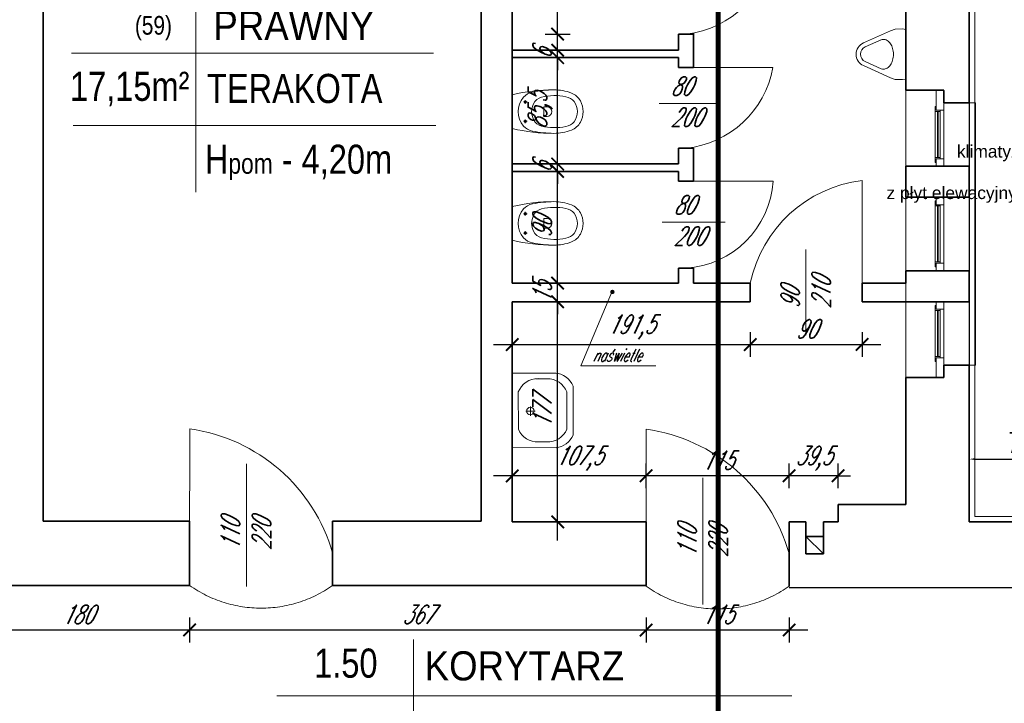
# Model space of a CAD drawing. Header units: millimetres. Extents: x 402 to 79005, y -7782 to 89952.
# Tile 155 of 256: x 25229 to 26021, y 29332 to 29881. Entities that reach past the tile are written whole.
import ezdxf
from ezdxf import colors
from ezdxf.entities.mleader import LeaderData, LeaderLine
from ezdxf.math import Vec2, Vec3

# ---------------------------------------------------------------- set-up
doc = ezdxf.new("R2010")
doc.units = ezdxf.units.MM
doc.header["$LTSCALE"] = 10
doc.linetypes.add('DASHED', pattern=[19.05, 12.7, -6.35])
doc.layers.get('0').update_dxf_attribs({"lineweight": 0})
doc.layers.get('Defpoints').update_dxf_attribs({"color": 253})
for name, color, linetype, lineweight in [('01 parter - ściany', 253, 'Continuous', 35), ('03-01_okna', 253, 'Continuous', 15), ('03_drzwi', 253, 'Continuous', 15), ('04-1_widok', 253, 'Continuous', 5), ('04-2_nad', 253, 'DASHED', 5), ('05-01_wymiary', 253, 'Continuous', 5), ('05-03_opis', 253, 'Continuous', 5), ('07_wyposażenie', 253, 'Continuous', 5), ('0_A_GRANICA OPRACOWANIA', 1, 'Continuous', 0), ('0_A_WYMIAROWANIE', 1, 'Continuous', 5), ('0_A_ŚCIANY ', 253, 'Continuous', 30), ('0_OPISY', 1, 'Continuous', 0)]:
    doc.layers.add(name, color=color, linetype=linetype, lineweight=lineweight)
doc.styles.add('ariel', font='ARIAL.TTF', dxfattribs={"width": 0.8})
doc.styles.add('ariel_wym', font='simplex.shx', dxfattribs={"width": 0.65, "oblique": 25})
doc.styles.add('SIMPLEXD', font='simplex.shx', dxfattribs={"width": 0.6})
doc.styles.get("Standard").update_dxf_attribs({"font": 'arial.ttf'})
doc.dimstyles.new('1-100', dxfattribs={"dimtxt": 16, "dimasz": 5, "dimexe": 0, "dimexo": 0, "dimgap": 5, "dimtad": 1, "dimdec": 1, "dimtxsty": 'SIMPLEXD', "dimcen": 5, "dimclrt": 256, "dimadec": 0, "dimazin": 0, "dimtfac": 1, "dimtdec": 0, "dimtix": 1, "dimtmove": 1, "dimatfit": 3, "dimldrblk": 'LP', "dimfxl": 0, "dimarcsym": 0})
doc.dimstyles.new('ariel 50 wnętrze', dxfattribs={"dimtxt": 15, "dimasz": 10, "dimexe": 10, "dimexo": 0, "dimgap": 5, "dimtad": 1, "dimdec": 1, "dimrnd": 0.5, "dimtxsty": 'ariel_wym', "dimblk": 'ARCHTICK', "dimcen": 2.5, "dimdle": 15, "dimazin": 0, "dimtfac": 1, "dimtdec": 1, "dimtix": 1, "dimtmove": 0, "dimatfit": 3, "dimldrblk": 'DOT', "dimfxl": 0, "dimarcsym": 0})

# ---------------------------------------------------------------- blocks, each defined once
blk = doc.blocks.new('_ArchTick')
at = {"color": 0, "linetype": 'ByBlock', "const_width": 0.15}
blk.add_lwpolyline([(-0.5, -0.5), (0.5, 0.5)], dxfattribs=at)
blk = doc.blocks.new('*D1567')
at = {"layer": '05-01_wymiary', "color": 0, "lineweight": -2}
for p, q in [((25185.6, 29400.64), (25185.6, 29380.64)), ((25365.83, 29400.64), (25365.83, 29380.64)), ((25170.6, 29390.64), (25380.83, 29390.64))]:
    blk.add_line(p, q, dxfattribs=at)
at = {"layer": 'Defpoints', "color": 0}
for p in [(25365.83, 29426.5), (25185.6, 29413.5), (25365.83, 29390.64)]:
    blk.add_point(p, dxfattribs=at)
at = {"layer": '05-01_wymiary', "color": 0, "lineweight": -2, "xscale": 10, "yscale": 10, "zscale": 10, "rotation": 180}
blk.add_blockref('_ArchTick', (25185.6, 29390.64), dxfattribs=at)
at = {"layer": '05-01_wymiary', "color": 0, "lineweight": -2, "xscale": 10, "yscale": 10, "zscale": 10}
blk.add_blockref('_ArchTick', (25365.83, 29390.64), dxfattribs=at)
at = {"layer": '05-01_wymiary', "color": 0, "insert": (25275.72, 29403.14), "char_height": 15, "attachment_point": 5, "style": 'ariel_wym'}
blk.add_mtext('180', dxfattribs=at)
blk = doc.blocks.new('_Dot')
at = {"color": 0, "linetype": 'ByBlock', "lineweight": -2}
blk.add_line((-0.5, 0), (-1, 0), dxfattribs=at)
at = {"color": 0, "linetype": 'ByBlock', "const_width": 0.5}
blk.add_lwpolyline([(-0.25, 0, 1), (0.25, 0, 1)], format="xyb", close=True, dxfattribs=at)
blk = doc.blocks.new('*D1568')
at = {"layer": '05-01_wymiary', "color": 0, "lineweight": -2}
for p, q in [((25365.83, 29400.64), (25365.83, 29380.64)), ((25732.82, 29400.64), (25732.82, 29380.64)), ((25350.83, 29390.64), (25747.82, 29390.64))]:
    blk.add_line(p, q, dxfattribs=at)
at = {"layer": 'Defpoints', "color": 0}
for p in [(25365.83, 29426.5), (25732.82, 29425.88), (25732.82, 29390.64)]:
    blk.add_point(p, dxfattribs=at)
at = {"layer": '05-01_wymiary', "color": 0, "lineweight": -2, "xscale": 10, "yscale": 10, "zscale": 10, "rotation": 180}
blk.add_blockref('_ArchTick', (25365.83, 29390.64), dxfattribs=at)
at = {"layer": '05-01_wymiary', "color": 0, "lineweight": -2, "xscale": 10, "yscale": 10, "zscale": 10}
blk.add_blockref('_ArchTick', (25732.82, 29390.64), dxfattribs=at)
at = {"layer": '05-01_wymiary', "color": 0, "insert": (25549.33, 29403.14), "char_height": 15, "attachment_point": 5, "style": 'ariel_wym'}
blk.add_mtext('367', dxfattribs=at)
blk = doc.blocks.new('*D1569')
at = {"layer": '05-01_wymiary', "color": 0, "lineweight": -2}
for p, q in [((25732.82, 29400.64), (25732.82, 29380.64)), ((25847.83, 29400.64), (25847.83, 29380.64)), ((25717.82, 29390.64), (25862.83, 29390.64))]:
    blk.add_line(p, q, dxfattribs=at)
at = {"layer": 'Defpoints', "color": 0}
for p in [(25732.82, 29425.88), (25847.83, 29425.87), (25847.83, 29390.64)]:
    blk.add_point(p, dxfattribs=at)
at = {"layer": '05-01_wymiary', "color": 0, "lineweight": -2, "xscale": 10, "yscale": 10, "zscale": 10, "rotation": 180}
blk.add_blockref('_ArchTick', (25732.82, 29390.64), dxfattribs=at)
at = {"layer": '05-01_wymiary', "color": 0, "lineweight": -2, "xscale": 10, "yscale": 10, "zscale": 10}
blk.add_blockref('_ArchTick', (25847.83, 29390.64), dxfattribs=at)
at = {"layer": '05-01_wymiary', "color": 0, "insert": (25790.33, 29403.14), "char_height": 15, "attachment_point": 5, "style": 'ariel_wym'}
blk.add_mtext('115', dxfattribs=at)
blk = doc.blocks.new('*D1641')
at = {"layer": '05-01_wymiary', "color": 0, "lineweight": -2}
for p, q in [((25661.72, 29462.5), (25661.72, 29669.5)), ((25651.72, 29654.5), (25671.72, 29654.5)), ((25651.72, 29477.5), (25671.72, 29477.5))]:
    blk.add_line(p, q, dxfattribs=at)
at = {"layer": 'Defpoints', "color": 0}
for p in [(25625.21, 29654.5), (25661.72, 29654.5), (25625.21, 29477.5)]:
    blk.add_point(p, dxfattribs=at)
at = {"layer": '05-01_wymiary', "color": 0, "lineweight": -2, "xscale": 10, "yscale": 10, "zscale": 10}
for p, rotation in [((25661.72, 29654.5), 90), ((25661.72, 29477.5), 270)]:
    blk.add_blockref('_ArchTick', p, dxfattribs=dict(at, rotation=rotation))
at = {"layer": '05-01_wymiary', "color": 0, "insert": (25649.22, 29566), "char_height": 15, "attachment_point": 5, "rotation": 90, "style": 'ariel_wym'}
blk.add_mtext('177', dxfattribs=at)
blk = doc.blocks.new('*D1123')
at = {"layer": '05-01_wymiary', "color": 0, "lineweight": -2}
for p, q in [((25661.72, 29669.5), (25661.72, 29679.5)), ((25651.72, 29669.5), (25671.72, 29669.5)), ((25661.72, 29654.5), (25661.72, 29669.5)), ((25651.72, 29654.5), (25671.72, 29654.5)), ((25661.72, 29654.5), (25661.72, 29644.5))]:
    blk.add_line(p, q, dxfattribs=at)
at = {"layer": 'Defpoints', "color": 0}
for p in [(25625.21, 29669.5), (25661.72, 29669.5), (25625.21, 29654.5)]:
    blk.add_point(p, dxfattribs=at)
at = {"layer": '05-01_wymiary', "color": 0, "lineweight": -2, "xscale": 10, "yscale": 10, "zscale": 10}
for p, rotation in [((25661.72, 29669.5), 270), ((25661.72, 29654.5), 90)]:
    blk.add_blockref('_ArchTick', p, dxfattribs=dict(at, rotation=rotation))
at = {"layer": '05-01_wymiary', "color": 0, "insert": (25649.22, 29662), "char_height": 15, "attachment_point": 5, "rotation": 90, "style": 'ariel_wym'}
blk.add_mtext('15', dxfattribs=at)
blk = doc.blocks.new('*D1124')
at = {"layer": '05-01_wymiary', "color": 0, "lineweight": -2}
for p, q in [((25661.72, 29654.5), (25661.72, 29774.28)), ((25651.72, 29759.28), (25671.72, 29759.28)), ((25651.72, 29669.5), (25671.72, 29669.5))]:
    blk.add_line(p, q, dxfattribs=at)
at = {"layer": 'Defpoints', "color": 0}
for p in [(25625.21, 29759.28), (25661.72, 29759.28), (25625.21, 29669.5)]:
    blk.add_point(p, dxfattribs=at)
at = {"layer": '05-01_wymiary', "color": 0, "lineweight": -2, "xscale": 10, "yscale": 10, "zscale": 10}
for p, rotation in [((25661.72, 29759.28), 90), ((25661.72, 29669.5), 270)]:
    blk.add_blockref('_ArchTick', p, dxfattribs=dict(at, rotation=rotation))
at = {"layer": '05-01_wymiary', "color": 0, "insert": (25649.22, 29714.39), "char_height": 15, "attachment_point": 5, "rotation": 90, "style": 'ariel_wym'}
blk.add_mtext('90', dxfattribs=at)
blk = doc.blocks.new('*D1125')
at = {"layer": '05-01_wymiary', "color": 0, "lineweight": -2}
for p, q in [((25661.72, 29765.28), (25661.72, 29775.28)), ((25651.72, 29765.28), (25671.72, 29765.28)), ((25661.72, 29759.28), (25661.72, 29765.28)), ((25651.72, 29759.28), (25671.72, 29759.28)), ((25661.72, 29759.28), (25661.72, 29749.28))]:
    blk.add_line(p, q, dxfattribs=at)
at = {"layer": 'Defpoints', "color": 0}
for p in [(25625.21, 29765.28), (25661.72, 29765.28), (25625.21, 29759.28)]:
    blk.add_point(p, dxfattribs=at)
at = {"layer": '05-01_wymiary', "color": 0, "lineweight": -2, "xscale": 10, "yscale": 10, "zscale": 10}
for p, rotation in [((25661.72, 29765.28), 270), ((25661.72, 29759.28), 90)]:
    blk.add_blockref('_ArchTick', p, dxfattribs=dict(at, rotation=rotation))
at = {"layer": '05-01_wymiary', "color": 0, "insert": (25649.22, 29762.28), "char_height": 15, "attachment_point": 5, "rotation": 90, "style": 'ariel_wym'}
blk.add_mtext('6', dxfattribs=at)
blk = doc.blocks.new('*D1126')
at = {"layer": '05-01_wymiary', "color": 0, "lineweight": -2}
for p, q in [((25661.72, 29750.28), (25661.72, 29865.75)), ((25651.72, 29850.75), (25671.72, 29850.75)), ((25651.72, 29765.28), (25671.72, 29765.28))]:
    blk.add_line(p, q, dxfattribs=at)
at = {"layer": 'Defpoints', "color": 0}
for p in [(25625.21, 29850.75), (25661.72, 29850.75), (25625.21, 29765.28)]:
    blk.add_point(p, dxfattribs=at)
at = {"layer": '05-01_wymiary', "color": 0, "lineweight": -2, "xscale": 10, "yscale": 10, "zscale": 10}
for p, rotation in [((25661.72, 29850.75), 90), ((25661.72, 29765.28), 270)]:
    blk.add_blockref('_ArchTick', p, dxfattribs=dict(at, rotation=rotation))
at = {"layer": '05-01_wymiary', "color": 0, "insert": (25647.79, 29808.01), "char_height": 15, "attachment_point": 5, "rotation": 90, "style": 'ariel_wym'}
blk.add_mtext('85,5', dxfattribs=at)
blk = doc.blocks.new('*D1127')
at = {"layer": '05-01_wymiary', "color": 0, "lineweight": -2}
for p, q in [((25661.72, 29856.75), (25661.72, 29866.75)), ((25651.72, 29856.75), (25671.72, 29856.75)), ((25661.72, 29850.75), (25661.72, 29856.75)), ((25651.72, 29850.75), (25671.72, 29850.75)), ((25661.72, 29850.75), (25661.72, 29840.75))]:
    blk.add_line(p, q, dxfattribs=at)
at = {"layer": 'Defpoints', "color": 0}
for p in [(25625.21, 29856.75), (25661.72, 29856.75), (25625.21, 29850.75)]:
    blk.add_point(p, dxfattribs=at)
at = {"layer": '05-01_wymiary', "color": 0, "lineweight": -2, "xscale": 10, "yscale": 10, "zscale": 10}
for p, rotation in [((25661.72, 29856.75), 270), ((25661.72, 29850.75), 90)]:
    blk.add_blockref('_ArchTick', p, dxfattribs=dict(at, rotation=rotation))
at = {"layer": '05-01_wymiary', "color": 0, "insert": (25649.22, 29853.75), "char_height": 15, "attachment_point": 5, "rotation": 90, "style": 'ariel_wym'}
blk.add_mtext('6', dxfattribs=at)
blk = doc.blocks.new('*D1128')
at = {"layer": '05-01_wymiary', "color": 0, "lineweight": -2}
for p, q in [((25661.72, 29854.67), (25661.72, 29985.42)), ((25651.72, 29970.42), (25671.72, 29970.42)), ((25651.72, 29869.67), (25671.72, 29869.67))]:
    blk.add_line(p, q, dxfattribs=at)
at = {"layer": 'Defpoints', "color": 0, "lineweight": 0}
for p in [(25625.21, 29970.42), (25661.72, 29970.42), (25625.21, 29869.67)]:
    blk.add_point(p, dxfattribs=at)
at = {"layer": '05-01_wymiary', "color": 0, "lineweight": -2, "xscale": 10, "yscale": 10, "zscale": 10}
for p, rotation in [((25661.72, 29970.42), 90), ((25661.72, 29869.67), 270)]:
    blk.add_blockref('_ArchTick', p, dxfattribs=dict(at, rotation=rotation))
at = {"layer": '05-01_wymiary', "color": 0, "insert": (25649.22, 29920.05), "char_height": 15, "attachment_point": 5, "rotation": 90, "style": 'ariel_wym'}
blk.add_mtext('101', dxfattribs=at)
blk = doc.blocks.new('*D1129')
at = {"layer": '05-01_wymiary', "color": 0, "lineweight": -2}
for p, q in [((25625.21, 29630.17), (25625.21, 29610.17)), ((25816.55, 29630.17), (25816.55, 29610.17)), ((25610.21, 29620.17), (25831.55, 29620.17))]:
    blk.add_line(p, q, dxfattribs=at)
at = {"layer": 'Defpoints', "color": 0}
for p in [(25625.21, 29654.5), (25816.55, 29654.44), (25816.55, 29620.17)]:
    blk.add_point(p, dxfattribs=at)
at = {"layer": '05-01_wymiary', "color": 0, "lineweight": -2, "xscale": 10, "yscale": 10, "zscale": 10, "rotation": 180}
blk.add_blockref('_ArchTick', (25625.21, 29620.17), dxfattribs=at)
at = {"layer": '05-01_wymiary', "color": 0, "lineweight": -2, "xscale": 10, "yscale": 10, "zscale": 10}
blk.add_blockref('_ArchTick', (25816.55, 29620.17), dxfattribs=at)
at = {"layer": '05-01_wymiary', "color": 0, "insert": (25720.88, 29634.1), "char_height": 15, "attachment_point": 5, "style": 'ariel_wym'}
blk.add_mtext('191,5', dxfattribs=at)
blk = doc.blocks.new('*D1130')
at = {"layer": '05-01_wymiary', "color": 0, "lineweight": -2}
for p, q in [((25816.55, 29630.17), (25816.55, 29610.17)), ((25906.55, 29630.17), (25906.55, 29610.17)), ((25801.55, 29620.17), (25921.55, 29620.17))]:
    blk.add_line(p, q, dxfattribs=at)
at = {"layer": 'Defpoints', "color": 0}
for p in [(25816.55, 29654.44), (25906.55, 29654.5), (25906.55, 29620.17)]:
    blk.add_point(p, dxfattribs=at)
at = {"layer": '05-01_wymiary', "color": 0, "lineweight": -2, "xscale": 10, "yscale": 10, "zscale": 10, "rotation": 180}
blk.add_blockref('_ArchTick', (25816.55, 29620.17), dxfattribs=at)
at = {"layer": '05-01_wymiary', "color": 0, "lineweight": -2, "xscale": 10, "yscale": 10, "zscale": 10}
blk.add_blockref('_ArchTick', (25906.55, 29620.17), dxfattribs=at)
at = {"layer": '05-01_wymiary', "color": 0, "insert": (25861.55, 29632.67), "char_height": 15, "attachment_point": 5, "style": 'ariel_wym'}
blk.add_mtext('90', dxfattribs=at)
blk = doc.blocks.new('*D1131')
at = {"layer": '05-01_wymiary', "color": 0, "lineweight": -2}
for p, q in [((25847.83, 29504.59), (25847.83, 29524.59)), ((25887.21, 29504.59), (25887.21, 29524.59)), ((25847.83, 29514.59), (25837.83, 29514.59)), ((25887.21, 29514.59), (25847.83, 29514.59)), ((25887.21, 29514.59), (25897.21, 29514.59))]:
    blk.add_line(p, q, dxfattribs=at)
at = {"layer": 'Defpoints', "color": 0}
for p in [(25847.83, 29514.59), (25887.21, 29491.5), (25847.83, 29477.5)]:
    blk.add_point(p, dxfattribs=at)
at = {"layer": '05-01_wymiary', "color": 0, "lineweight": -2, "xscale": 10, "yscale": 10, "zscale": 10}
blk.add_blockref('_ArchTick', (25847.83, 29514.59), dxfattribs=at)
at = {"layer": '05-01_wymiary', "color": 0, "lineweight": -2, "xscale": 10, "yscale": 10, "zscale": 10, "rotation": 180}
blk.add_blockref('_ArchTick', (25887.21, 29514.59), dxfattribs=at)
at = {"layer": '05-01_wymiary', "color": 0, "insert": (25867.52, 29528.52), "char_height": 15, "attachment_point": 5, "style": 'ariel_wym'}
blk.add_mtext('39,5', dxfattribs=at)
blk = doc.blocks.new('*D1132')
at = {"layer": '05-01_wymiary', "color": 0, "lineweight": -2}
for p, q in [((25732.83, 29504.59), (25732.83, 29524.59)), ((25847.83, 29504.59), (25847.83, 29524.59)), ((25862.83, 29514.59), (25717.83, 29514.59))]:
    blk.add_line(p, q, dxfattribs=at)
at = {"layer": 'Defpoints', "color": 0}
for p in [(25732.83, 29514.59), (25732.83, 29477.5), (25847.83, 29477.5)]:
    blk.add_point(p, dxfattribs=at)
at = {"layer": '05-01_wymiary', "color": 0, "lineweight": -2, "xscale": 10, "yscale": 10, "zscale": 10, "rotation": 180}
blk.add_blockref('_ArchTick', (25732.83, 29514.59), dxfattribs=at)
at = {"layer": '05-01_wymiary', "color": 0, "lineweight": -2, "xscale": 10, "yscale": 10, "zscale": 10}
blk.add_blockref('_ArchTick', (25847.83, 29514.59), dxfattribs=at)
at = {"layer": '05-01_wymiary', "color": 0, "insert": (25790.33, 29527.09), "char_height": 15, "attachment_point": 5, "style": 'ariel_wym'}
blk.add_mtext('115', dxfattribs=at)
blk = doc.blocks.new('*D1133')
at = {"layer": '05-01_wymiary', "color": 0, "lineweight": -2}
for p, q in [((25625.21, 29504.59), (25625.21, 29524.59)), ((25732.83, 29504.59), (25732.83, 29524.59)), ((25747.83, 29514.59), (25610.21, 29514.59))]:
    blk.add_line(p, q, dxfattribs=at)
at = {"layer": 'Defpoints', "color": 0}
for p in [(25625.21, 29514.59), (25625.21, 29477.5), (25732.83, 29477.5)]:
    blk.add_point(p, dxfattribs=at)
at = {"layer": '05-01_wymiary', "color": 0, "lineweight": -2, "xscale": 10, "yscale": 10, "zscale": 10, "rotation": 180}
blk.add_blockref('_ArchTick', (25625.21, 29514.59), dxfattribs=at)
at = {"layer": '05-01_wymiary', "color": 0, "lineweight": -2, "xscale": 10, "yscale": 10, "zscale": 10}
blk.add_blockref('_ArchTick', (25732.83, 29514.59), dxfattribs=at)
at = {"layer": '05-01_wymiary', "color": 0, "insert": (25679.02, 29528.52), "char_height": 15, "attachment_point": 5, "style": 'ariel_wym'}
blk.add_mtext('107,5', dxfattribs=at)
blk = doc.blocks.new('*D3743')
at = {"layer": '0_A_WYMIAROWANIE', "color": 0, "lineweight": -2}
for p, q in [((25992.65, 29523.01), (25992.65, 29528.01)), ((25997.65, 29528.01), (26066.65, 29528.01)), ((26071.65, 29523.01), (26071.65, 29528.01))]:
    blk.add_line(p, q, dxfattribs=at)
at = {"layer": '0_A_WYMIAROWANIE', "color": 0, "lineweight": 9}
for points in [[(25997.65, 29528.84), (25997.65, 29527.18), (25992.65, 29528.01)], [(26066.65, 29527.18), (26066.65, 29528.84), (26071.65, 29528.01)]]:
    blk.add_solid(points, dxfattribs=at)
at = {"layer": 'Defpoints', "color": 0, "lineweight": 9}
for p in [(26071.65, 29528.01), (25992.65, 29477.5), (26071.65, 29477.5)]:
    blk.add_point(p, dxfattribs=at)
at = {"layer": '0_A_WYMIAROWANIE', "insert": (26032.15, 29541.01), "char_height": 16, "attachment_point": 5, "style": 'SIMPLEXD'}
blk.add_mtext('79', dxfattribs=at)
blk = doc.blocks.new('LP')
for p, q in [((0, 0), (-1, 0)), ((0, 1), (0, 0)), ((0, -1), (0, 0)), ((0, 0), (1, 0))]:
    blk.add_line(p, q)
at = {"const_width": 0.2}
blk.add_lwpolyline([(0.71, 0.71), (-0.71, -0.71)], dxfattribs=at)

msp = doc.modelspace()

# ---------------------------------------------------------------- hatches: boundary and pattern name
at = {"layer": '03_drzwi'}
h = msp.add_hatch(color=256, dxfattribs=at)
edge = h.paths.add_edge_path()
edge.add_arc((25705.719, 29662.38), 1.773, 0, 360)

# ---------------------------------------------------------------- linework, layer by layer
at = {"color": 1, "lineweight": 0}
msp.add_lwpolyline([(25997.153, 29948.577), (25997.153, 29481.999), (26588.153, 29481.999), (26588.153, 30249.577)], dxfattribs=at)
at = {"layer": '01 parter - ściany'}
for p, q in [((25248.21, 29970.424), (25248.21, 29478.124)), ((25600.21, 29970.424), (25600.21, 29478.124)), ((25625.21, 29970.424), (25625.21, 29669.499)), ((25992.653, 29814.498), (25992.653, 29946.499)), ((25941.653, 29824.501), (25941.653, 29913.396)), ((25758.835, 29856.747), (25758.835, 29869.499)), ((25770.835, 29869.499), (25758.835, 29869.499)), ((25770.835, 29842.93), (25770.835, 29870.431)), ((25758.835, 29856.747), (25625.21, 29856.747)), ((25758.835, 29850.747), (25625.21, 29850.747)), ((25758.835, 29842.93), (25758.835, 29850.747)), ((25770.835, 29842.93), (25758.835, 29842.93)), ((25941.653, 29824.501), (25972.134, 29824.499)), ((25972.153, 29824.47), (25972.153, 29814.499)), ((25992.653, 29814.498), (25972.136, 29814.499)), ((25758.835, 29765.499), (25758.835, 29777.93)), ((25770.835, 29777.93), (25758.835, 29777.93)), ((25770.835, 29751.499), (25770.835, 29777.93)), ((25758.835, 29765.283), (25625.21, 29765.283)), ((25758.835, 29759.283), (25625.21, 29759.283)), ((25758.932, 29751.499), (25758.835, 29759.283)), ((25992.684, 29763.498), (25941.652, 29763.498)), ((25941.652, 29763.498), (25941.652, 29753.527)), ((25992.653, 29738.498), (25992.653, 29763.498)), ((25770.932, 29751.499), (25758.932, 29751.499)), ((25941.653, 29748.501), (25941.653, 29753.527)), ((25941.653, 29753.527), (25941.653, 29753.527)), ((25941.653, 29748.501), (25941.652, 29748.499)), ((25941.67, 29748.47), (25941.67, 29738.499)), ((25992.709, 29738.498), (25941.653, 29738.499)), ((25758.835, 29669.499), (25758.835, 29681.499)), ((25770.835, 29681.499), (25758.835, 29681.499)), ((25770.835, 29669.499), (25770.835, 29681.499)), ((25992.683, 29679.47), (25941.652, 29679.47)), ((25941.652, 29679.47), (25941.652, 29669.499)), ((25992.653, 29654.498), (25992.653, 29679.47)), ((25758.835, 29669.499), (25625.21, 29669.499)), ((25625.21, 29669.499), (25758.835, 29669.499)), ((25816.551, 29669.44), (25770.835, 29669.499)), ((25816.551, 29669.44), (25816.551, 29654.44)), ((25941.652, 29669.499), (25906.551, 29669.499)), ((25906.551, 29669.499), (25906.551, 29654.499)), ((25941.652, 29669.499), (25941.653, 29669.499)), ((25625.21, 29654.499), (25625.21, 29477.499)), ((25816.551, 29654.499), (25625.21, 29654.499)), ((25941.653, 29654.499), (25906.551, 29654.499)), ((25992.707, 29654.498), (25941.653, 29654.499)), ((25978.673, 29654.499), (25978.675, 29654.499)), ((25992.653, 29603.498), (25972.153, 29603.499)), ((25972.153, 29603.499), (25972.153, 29593.527)), ((25992.653, 29477.499), (25992.653, 29603.498)), ((25941.653, 29491.499), (25941.653, 29593.527)), ((25941.653, 29593.527), (25972.155, 29593.527)), ((25887.21, 29477.499), (25887.21, 29491.499)), ((25887.21, 29491.499), (25941.653, 29491.499)), ((25365.851, 29478.124), (25248.21, 29478.124)), ((25365.835, 29478.124), (25365.835, 29426.499)), ((25600.21, 29478.124), (25480.835, 29478.124)), ((25480.835, 29426.499), (25480.835, 29478.124)), ((25625.21, 29477.499), (25732.851, 29477.499)), ((25732.835, 29426.499), (25732.835, 29477.499)), ((25847.835, 29477.499), (25861.347, 29477.499)), ((25847.835, 29425.499), (25847.835, 29477.499)), ((25861.347, 29465.89), (25861.347, 29477.499)), ((25875.347, 29465.89), (25875.347, 29477.499)), ((25875.347, 29477.499), (25887.21, 29477.499)), ((26071.653, 29477.499), (25992.653, 29477.499)), ((25861.347, 29465.89), (25875.347, 29465.89)), ((25861.347, 29451.89), (25861.347, 29465.89)), ((25861.347, 29465.89), (25875.347, 29451.89)), ((25875.347, 29465.89), (25875.347, 29451.89)), ((25875.347, 29451.89), (25861.347, 29451.89)), ((25365.835, 29426.499), (25185.595, 29426.499)), ((25732.835, 29426.499), (25480.835, 29426.499))]:
    msp.add_line(p, q, dxfattribs=at)
at = {"layer": '03-01_okna', "linetype": 'DASHED'}
msp.add_line((25992.71, 29814.499), (25992.712, 29603.528), dxfattribs=at)
at = {"layer": '03-01_okna', "linetype": 'Continuous', "lineweight": 0}
for p, q in [((25992.71, 29814.499), (25997.71, 29814.499)), ((25997.71, 29814.499), (25997.712, 29603.528)), ((25965.175, 29807.499), (25969.175, 29807.499)), ((25967.175, 29807.499), (25967.153, 29770.499)), ((25967.675, 29807.499), (25967.653, 29770.499)), ((25969.175, 29808.499), (25969.153, 29769.499)), ((25972.153, 29769.499), (25972.175, 29808.499)), ((25965.153, 29770.499), (25969.153, 29770.499)), ((25965.181, 29731.527), (25969.181, 29731.527)), ((25967.181, 29731.527), (25967.173, 29686.527)), ((25967.681, 29731.527), (25967.673, 29686.527)), ((25969.181, 29732.527), (25969.173, 29685.527)), ((25972.173, 29685.527), (25972.181, 29732.527)), ((25965.173, 29686.527), (25969.173, 29686.527)), ((25965.162, 29647.499), (25969.162, 29647.499)), ((25967.162, 29647.499), (25967.155, 29610.527)), ((25967.662, 29647.499), (25967.655, 29610.527)), ((25969.162, 29648.499), (25969.155, 29609.527)), ((25972.155, 29609.527), (25972.162, 29648.499)), ((25965.155, 29610.527), (25969.155, 29610.527)), ((25992.712, 29603.528), (25997.712, 29603.528))]:
    msp.add_line(p, q, dxfattribs=at)
for points in [[(25966.175, 29808.499), (25966.175, 29824.499), (25972.175, 29824.499), (25972.175, 29808.499)], [(25966.153, 29763.498), (25966.153, 29769.499), (25972.153, 29769.499), (25972.153, 29763.498)], [(25966.181, 29732.527), (25966.181, 29738.498), (25972.181, 29738.498), (25972.181, 29732.527)], [(25966.173, 29679.47), (25966.173, 29685.527), (25972.173, 29685.527), (25972.173, 29679.47)], [(25966.162, 29648.499), (25966.162, 29654.498), (25972.162, 29654.498), (25972.162, 29648.499)], [(25966.155, 29593.527), (25966.155, 29609.527), (25972.155, 29609.527), (25972.155, 29593.527)]]:
    msp.add_lwpolyline(points, close=True, dxfattribs=at)
for points in [[(25966.175, 29811.499), (25965.175, 29811.499), (25965.153, 29766.499), (25966.153, 29766.499)], [(25966.181, 29735.527), (25965.181, 29735.527), (25965.173, 29682.527), (25966.173, 29682.527)], [(25966.162, 29651.499), (25965.162, 29651.499), (25965.155, 29606.527), (25966.155, 29606.527)]]:
    msp.add_lwpolyline(points, dxfattribs=at)
at = {"layer": '03_drzwi'}
for p, q in [((25834.835, 29842.884), (25764.835, 29842.93)), ((25743.47, 29813.978), (25792.559, 29813.988)), ((25834.932, 29751.453), (25764.932, 29751.499)), ((25906.492, 29751.999), (25906.551, 29661.999)), ((25906.551, 29661.999), (25906.492, 29751.999)), ((25745.856, 29718.526), (25796.379, 29718.536)), ((25861.295, 29696.586), (25861.305, 29627.705)), ((25705.858, 29663.653), (25680.385, 29603.034)), ((25680.385, 29603.034), (25740.606, 29603.034)), ((25365.9, 29552.311), (25365.835, 29452.311)), ((25732.9, 29551.999), (25732.835, 29451.999)), ((25411.447, 29524.089), (25411.461, 29425.536)), ((25778.447, 29512.884), (25778.462, 29411.077))]:
    msp.add_line(p, q, dxfattribs=at)
for centre, radius, start, end in [((25755.59, 29948.749), 79.788, 276.653413, 353.309108), ((25756.803, 29856.787), 79.265, 275.815251, 349.898333), ((25760.219, 29756.221), 74.865, 273.534315, 356.348206), ((25919.045, 29648.052), 104.702, 96.885865, 168.2131), ((25346.775, 29414.28), 139.35, 15.83815, 82.111403), ((25713.775, 29413.967), 139.35, 15.83815, 82.111403)]:
    msp.add_arc(centre, radius, start, end, dxfattribs=at)
at = {"layer": '04-1_widok'}
msp.add_line((25941.672, 29593.495), (25941.698, 29824.499), dxfattribs=at)
at = {"layer": '04-2_nad', "ltscale": 2}
for centre in [(25423.336, 29507.497), (25790.336, 29506.872)]:
    msp.add_arc(centre, 99.332, 234.619527, 305.370188, dxfattribs=at)
at = {"layer": '05-03_opis'}
for p, q in [((25370.825, 29929.69), (25370.825, 29742.524)), ((25270.943, 29854.449), (25561.796, 29854.449)), ((25272.314, 29796.092), (25563.897, 29796.092)), ((25545.907, 29383.068), (25545.907, 29234.955)), ((25435.867, 29337.773), (25849.99, 29337.773))]:
    msp.add_line(p, q, dxfattribs=at)
at = {"layer": '07_wyposażenie', "ltscale": 2}
for p, q in [((25907.539, 29862.575), (25929.286, 29872.392)), ((25929.286, 29872.392), (25933.113, 29873.69)), ((25933.113, 29873.69), (25938.942, 29873.85)), ((25938.942, 29873.85), (25941.653, 29873.461)), ((25941.653, 29873.461), (25941.653, 29853.461)), ((25908.998, 29859.343), (25921.934, 29865.183)), ((25941.653, 29853.461), (25941.653, 29833.461)), ((25929.286, 29834.53), (25907.539, 29844.346)), ((25921.934, 29841.739), (25908.998, 29847.579)), ((25933.113, 29833.232), (25929.286, 29834.53)), ((25938.942, 29833.071), (25933.113, 29833.232)), ((25941.653, 29833.461), (25938.942, 29833.071)), ((25625.214, 29820.957), (25625.205, 29793.757)), ((25637.166, 29815.111), (25634.266, 29815.11)), ((25635.716, 29816.561), (25635.717, 29813.661)), ((25637.171, 29799.611), (25634.271, 29799.61)), ((25635.722, 29798.161), (25635.721, 29801.061)), ((25625.214, 29731.099), (25625.205, 29703.899)), ((25635.716, 29726.702), (25635.717, 29723.802)), ((25637.166, 29725.253), (25634.266, 29725.252)), ((25637.171, 29709.753), (25634.271, 29709.752)), ((25635.722, 29708.302), (25635.721, 29711.202)), ((25625.223, 29597.133), (25625.196, 29537.222)), ((25625.285, 29597.198), (25660.13, 29597.213)), ((25653.548, 29592.66), (25644.044, 29592.655)), ((25674.083, 29586.62), (25674.1, 29547.272)), ((25630.115, 29551.975), (25630.101, 29582.044)), ((25669.108, 29551.992), (25669.095, 29582.061)), ((25639.835, 29562.91), (25639.832, 29570.41)), ((25636.083, 29566.659), (25643.583, 29566.662)), ((25660.829, 29537.215), (25625.414, 29537.199)), ((25653.571, 29541.782), (25644.066, 29541.778))]:
    msp.add_line(p, q, dxfattribs=at)
for points in [[(25672.761, 29822.293, 0.0910118), (25658.699, 29824.869, 0.0446801), (25641.512, 29823.007, 0.1506779), (25634.265, 29818.986, 0.380316), (25634.273, 29795.734, 0.1506779), (25641.522, 29791.718, 0.0446801), (25658.711, 29789.869, 0.0910118), (25672.771, 29792.454, 0.1718535), (25680.01, 29798.834, 0.2588675), (25680.005, 29815.918, 0.1718535)], [(25642.307, 29801.029, 0.2283286), (25648.866, 29795.769, 0.1120121), (25668.273, 29795.362, 0.1617951), (25674.97, 29799.269, 0.3203525), (25674.964, 29815.479, 0.1617951), (25668.265, 29819.382, 0.1120121), (25648.858, 29818.961, 0.2283286), (25642.302, 29813.697, 0.2368967)], [(25672.761, 29732.434, 0.0910118), (25658.699, 29735.01, 0.0446801), (25641.512, 29733.149, 0.1506779), (25634.265, 29729.128, 0.380316), (25634.273, 29705.876, 0.1506779), (25641.522, 29701.86, 0.0446801), (25658.711, 29700.01, 0.0910118), (25672.771, 29702.595, 0.1718535), (25680.01, 29708.975, 0.2588675), (25680.005, 29726.059, 0.1718535)], [(25642.307, 29711.171, 0.2283286), (25648.866, 29705.911, 0.1120121), (25668.273, 29705.503, 0.1617951), (25674.97, 29709.41, 0.3203525), (25674.964, 29725.621, 0.1617951), (25668.265, 29729.523, 0.1120121), (25648.858, 29729.103, 0.2283286), (25642.302, 29723.838, 0.2368967)]]:
    msp.add_lwpolyline(points, format="xyb", close=True, dxfattribs=at)
for points in [[(25653.18, 29803.505), (25650.529, 29803.504), (25650.526, 29811.301), (25653.177, 29811.302, -1), (25653.18, 29803.505, -1)], [(25653.18, 29713.646), (25650.529, 29713.645), (25650.526, 29721.443), (25653.177, 29721.443, -1), (25653.18, 29713.646, -1)]]:
    msp.add_lwpolyline(points, format="xyb", dxfattribs=at)
for centre, radius in [((25635.716, 29815.111), 1), ((25635.721, 29799.611), 1), ((25635.716, 29725.252), 1), ((25635.721, 29709.752), 1), ((25639.833, 29566.66), 3)]:
    msp.add_circle(centre, radius, dxfattribs=at)
for centre, radius, start, end in [((25911.653, 29853.461), 10, 114.295189, 180), ((25923.653, 29860.014), 5.447, 90, 113.609625), ((25923.653, 29860.014), 5.447, 58.146475, 90), ((25921.703, 29856.875), 9.143, 33.690068, 58.146475), ((25918.609, 29854.812), 12.861, 15.437085, 33.690068), ((25911.653, 29853.461), 10, 180, 245.704811), ((25911.653, 29853.461), 6.454, 114.295189, 180), ((25911.653, 29853.461), 6.454, 180, 245.704811), ((25913.716, 29853.461), 17.938, 0, 15.437085), ((25913.716, 29853.461), 17.938, 344.562915, 0), ((25921.703, 29850.047), 9.143, 301.853525, 326.309932), ((25918.609, 29852.11), 12.861, 326.309932, 344.562915), ((25923.653, 29846.908), 5.447, 251.606376, 270), ((25923.653, 29846.908), 5.447, 270, 301.853525), ((25658.748, 29679.155), 145.713, 90.019269, 103.305262), ((25658.662, 29935.582), 145.713, 256.733276, 270.019269), ((25658.748, 29589.297), 145.713, 90.019269, 103.305262), ((25658.662, 29845.723), 145.713, 256.733276, 270.019269), ((25645.842, 29575.858), 16.91, 89.666317, 158.557751), ((25653.359, 29575.722), 16.936, 21.6503, 90.357229), ((25658.407, 29580.428), 16.851, 21.560893, 85.172229), ((25645.66, 29558.697), 16.936, 203.3871, 272.094028), ((25653.56, 29558.707), 16.936, 267.956552, 336.663481), ((25658.652, 29553.917), 16.818, 276.003289, 336.788249)]:
    msp.add_arc(centre, radius, start, end, dxfattribs=at)
at = {"layer": '0_A_GRANICA OPRACOWANIA', "color": 1, "linetype": 'DASHED', "const_width": 4}
msp.add_lwpolyline([(25790.687, 30406.325), (26803.781, 30406.325), (26803.781, 29012.403), (25790.687, 29012.403)], close=True, dxfattribs=at)
at = {"layer": '0_A_ŚCIANY ', "lineweight": 30}
for points in [[(25992.653, 29946.499), (25992.653, 29477.499), (26071.653, 29477.499)], [(26076.653, 29424.499), (25847.835, 29424.499)]]:
    msp.add_lwpolyline(points, dxfattribs=at)

# ---------------------------------------------------------------- texts
at = {"layer": '03_drzwi', "char_height": 15, "width": 160.59049, "attachment_point": 1, "style": 'ariel_wym'}
for s, insert, rotation in [('80\\P200', (25752.506, 29835.312), 359.991501), ('80\\P200', (25754.891, 29739.86), 359.991501), ('90\\P210', (25841.199, 29649.062), 90), ('110\\P220', (25391.19, 29454.874), 89.991501), ('110\\P220', (25758.272, 29449.139), 89.991501)]:
    msp.add_mtext(s, dxfattribs=dict(at, insert=insert, rotation=rotation))
at = {"layer": '03_drzwi', "insert": (25689.812, 29616.466), "char_height": 10, "width": 131.7964, "attachment_point": 1, "style": 'ariel_wym'}
msp.add_mtext('naświetle ', dxfattribs=at)
at = {"layer": '05-03_opis', "char_height": 23.4234, "style": 'ariel'}
for s, insert, width, attachment_point in [('{\\fArial|b0|i0|c238|p34;\\W0.9;RADCA\\PPRAWNY}', (25384.952, 29896.07), 356.6375, 4), ('{\\fArial|b0|i0|c238|p34;1.48\\P\\H0.6404x;(59)}', (25336.729, 29894.007), 108.9126, 5), ('{\\fArial|b0|i0|c238|p34;17,15m²}', (25317.673, 29825.546), 108.9126, 5), ('TERAKOTA', (25379.775, 29825.821), 322.78897, 4), ('{\\fArial|b0|i0|c238|p34; H\\H0.7x;pom\\H1.429x; - 4,20m}', (25370.825, 29766.638), 322.789, 4), ('{\\fArial|b0|i0|c238|p34;1.50}', (25491.451, 29363.839), 108.9126, 5), ('\\W0.9;{\\fArial|b0|i0|c238|p34;KORYTARZ}', (25554.819, 29361.646), 356.6375, 4)]:
    msp.add_mtext(s, dxfattribs=dict(at, insert=insert, width=width, attachment_point=attachment_point))

# ---------------------------------------------------------------- dimensions: what is measured, and where the dimension line sits
at = {"layer": '05-01_wymiary'}
for base, p1, p2, picture, middle in [((25661.72, 29970.424), (25625.21, 29869.673), (25625.21, 29970.424), '*D1128', (25649.22, 29920.049)), ((25661.72, 29856.747), (25625.21, 29850.747), (25625.21, 29856.747), '*D1127', (25649.22, 29853.747)), ((25661.72, 29850.747), (25625.21, 29765.283), (25625.21, 29850.747), '*D1126', (25647.791, 29808.015)), ((25661.72, 29765.283), (25625.21, 29759.283), (25625.21, 29765.283), '*D1125', (25649.22, 29762.283)), ((25661.72, 29759.283), (25625.21, 29669.499), (25625.21, 29759.283), '*D1124', (25649.22, 29714.391)), ((25661.72, 29669.499), (25625.21, 29654.499), (25625.21, 29669.499), '*D1123', (25649.22, 29661.999))]:
    dim = msp.add_linear_dim(base=base, p1=p1, p2=p2, angle=90, dimstyle='ariel 50 wnętrze', override={"dimtmove": 1}, dxfattribs=at)
    dim.commit()
    dim.dimension.update_dxf_attribs({"geometry": picture, "text_midpoint": middle})
dim = msp.add_linear_dim(base=(25661.72, 29654.499), p1=(25625.21, 29477.499), p2=(25625.21, 29654.499), angle=90, dimstyle='ariel 50 wnętrze', dxfattribs=at)
dim.commit()
dim.dimension.update_dxf_attribs({"geometry": '*D1641', "text_midpoint": (25649.22, 29565.999)})
dim = msp.add_linear_dim(base=(25816.551, 29620.174), p1=(25625.21, 29654.499), p2=(25816.551, 29654.44), dimstyle='ariel 50 wnętrze', dxfattribs=at)
dim.commit()
dim.dimension.update_dxf_attribs({"geometry": '*D1129', "text_midpoint": (25720.88, 29634.102)})
for base, p1, p2, picture, middle in [((25906.551, 29620.174), (25816.551, 29654.44), (25906.551, 29654.499), '*D1130', (25861.551, 29632.674)), ((25625.21, 29514.593), (25732.835, 29477.499), (25625.21, 29477.499), '*D1133', (25679.022, 29528.521)), ((25732.835, 29514.593), (25847.835, 29477.499), (25732.835, 29477.499), '*D1132', (25790.335, 29527.093)), ((25847.835, 29514.593), (25887.21, 29491.499), (25847.835, 29477.499), '*D1131', (25867.522, 29528.521)), ((25365.835, 29390.638), (25185.595, 29413.499), (25365.835, 29426.499), '*D1567', (25275.715, 29403.138)), ((25732.822, 29390.638), (25365.835, 29426.499), (25732.822, 29425.884), '*D1568', (25549.328, 29403.138)), ((25847.835, 29390.638), (25732.822, 29425.884), (25847.835, 29425.874), '*D1569', (25790.328, 29403.138))]:
    dim = msp.add_linear_dim(base=base, p1=p1, p2=p2, dimstyle='ariel 50 wnętrze', override={"dimtmove": 1}, dxfattribs=at)
    dim.commit()
    dim.dimension.update_dxf_attribs({"geometry": picture, "text_midpoint": middle})
at = {"layer": '0_A_WYMIAROWANIE', "color": 1}
dim = msp.add_linear_dim(base=(26071.653, 29528.011), p1=(25992.653, 29477.499), p2=(26071.653, 29477.499), dimstyle='1-100', dxfattribs=at)
dim.commit()
dim.dimension.update_dxf_attribs({"geometry": '*D3743', "text_midpoint": (26032.153, 29541.011)})

# ---------------------------------------------------------------- leaders
at = {"layer": '0_OPISY', "color": 5, "lineweight": 0}
ml = msp.add_multileader_mtext('Standard', dxfattribs=at)
ml.set_content('Projektowany kanał \\Pklimatyzacyjno-wentylacyjny \\Pz obudową \\Pz płyt elewacyjnych w kolorze szarym   \\P30x110 cm', color=5)
ml.set_leader_properties()
ml.build(insert=Vec2(0, 0))
ml.multileader.update_dxf_attribs({"dogleg_length": 0.36, "arrow_head_size": 10})
ctx = ml.context
ctx.base_point, ctx.char_height, ctx.arrow_head_size, ctx.landing_gap_size, ctx.plane_origin = Vec3(25927.15, 29791.979), 10, 10, 0.09, Vec3(25818.375, 29827.46)
ctx.text_align_type = 2
notes = []
notes.append((ctx, [(0, (1, 1, 0), (26157.868, 29791.979), (-1, 0), 0.36, [(0, [(26238.953, 29608.938)], 0, [])])]))
ctx.mtext.insert, ctx.mtext.alignment, ctx.mtext.flow_direction = Vec3(26157.418, 29797.068), 3, 5
for ctx, leaders in notes:
    for number, flags, end, landing, length, lines in leaders:
        leader = LeaderData()
        leader.index, (leader.has_last_leader_line, leader.has_dogleg_vector, leader.attachment_direction) = number, flags
        leader.last_leader_point, leader.dogleg_vector, leader.dogleg_length = Vec3(end), Vec3(landing), length
        for number, points, colour, breaks in lines:
            line = LeaderLine()
            line.index, line.vertices, line.color, line.breaks = number, Vec3.list(points), colors.encode_raw_color(colour), breaks
            leader.lines.append(line)
        ctx.leaders.append(leader)

doc.saveas('drawing.dxf')
